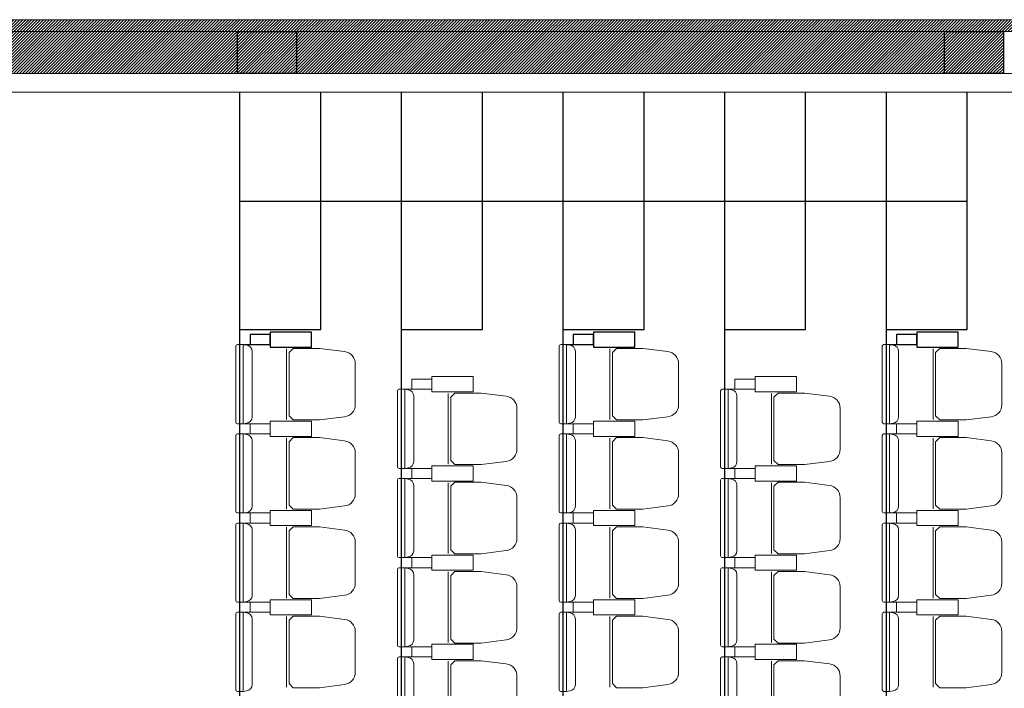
# Model space of a CAD drawing. Header units: inches. Extents: x 27484 to 71626, y -45113 to 39.
# Tile 190 of 256: x 34708 to 35293, y -24039 to -23642. Entities that reach past the tile are written whole.
import ezdxf

# ---------------------------------------------------------------- set-up
doc = ezdxf.new("R2010")
doc.units = ezdxf.units.IN
doc.header["$LTSCALE"] = 50
doc.header["$MEASUREMENT"] = 0
for name, color, linetype, lineweight in [('_meble', 3, 'Continuous', 5), ('A-SCIANY', 5, 'Continuous', 18), ('A-ść. istn.', 8, 'Continuous', 0), ('mat', 7, 'Continuous', 9)]:
    doc.layers.add(name, color=color, linetype=linetype, lineweight=lineweight)
doc.layers.add('A-rdzenie zelbetowe', color=6, linetype='Continuous')
doc.layers.add('A-WID-CIENKI', color=7, linetype='Continuous')
pattern_1 = [(45, (31560.1443, -34930.5661), (-0.88388348, 0.88388348), [])]

msp = doc.modelspace()

# ---------------------------------------------------------------- hatches: boundary and pattern name
at = {"layer": 'A-ść. istn.', "ltscale": 0.1}
h = msp.add_hatch(dxfattribs=at)
h.set_pattern_fill('ANSI31', color=256, scale=10)
h.set_pattern_definition(pattern_1)
h.paths.add_polyline_path([(35497.48246, -23648.96968), (35497.48246, -23641.96968), (34554.98246, -23641.96968), (34554.98246, -23648.96968)])
h = msp.add_hatch(dxfattribs=at)
h.set_pattern_fill('ANSI31', color=256, scale=10)
h.set_pattern_definition(pattern_1)
h.paths.add_polyline_path([(34417.48246, -23648.96968), (34452.48246, -23648.96968), (34452.48246, -23673.96968), (34417.48246, -23673.96968)])
h.paths.add_polyline_path([(34837.48246, -23648.96968), (34872.48246, -23648.96968), (34872.48246, -23673.96968), (34837.48246, -23673.96968)])
h.paths.add_polyline_path([(35257.48246, -23648.96968), (35292.48246, -23648.96968), (35292.48246, -23673.96968), (35257.48246, -23673.96968)])
h = msp.add_hatch(dxfattribs=at)
h.set_pattern_fill('ANSI31', color=256, scale=10)
h.set_pattern_definition(pattern_1)
h.paths.add_polyline_path([(35257.48246, -23648.96968), (34872.48246, -23648.96968), (34872.48246, -23661.46968), (35257.48246, -23661.46968)])
h.paths.add_polyline_path([(35257.48246, -23661.46968), (34872.48246, -23661.46968), (34872.48246, -23673.96968), (35257.48246, -23673.96968)])
h.paths.add_polyline_path([(34837.48246, -23661.46968), (34811.69759, -23661.46968), (34811.69759, -23673.96968), (34837.48246, -23673.96968)])
h.paths.add_polyline_path([(34837.48246, -23648.96968), (34811.69759, -23648.96968), (34811.69759, -23661.46968), (34837.48246, -23661.46968)])
h.paths.add_polyline_path([(34811.69759, -23648.96968), (34554.98246, -23648.96968), (34554.98246, -23661.46968), (34811.69759, -23661.46968)])
h.paths.add_polyline_path([(34811.69759, -23661.46968), (34554.98246, -23661.46968), (34554.98246, -23673.96968), (34811.69759, -23673.96968)])
h.paths.add_polyline_path([(34554.98246, -23661.46968), (34513.92488, -23661.46968), (34513.76819, -23673.96968), (34554.98246, -23673.96968)])
h.paths.add_polyline_path([(34554.98246, -23648.96968), (34514.08157, -23648.96968), (34513.92488, -23661.46968), (34554.98246, -23661.46968)])
h.paths.add_polyline_path([(34514.08157, -23648.96968), (34452.48246, -23648.96968), (34452.48246, -23661.46968), (34513.92488, -23661.46968)])
h.paths.add_polyline_path([(34513.92488, -23661.46968), (34452.48246, -23661.46968), (34452.48246, -23673.96968), (34513.76819, -23673.96968)])

# ---------------------------------------------------------------- linework, layer by layer
at = {"color": 3}
for p, q in [((34840.88277, -23834.96968), (34844.98277, -23834.96968)), ((35032.88277, -23834.96968), (35036.98277, -23834.96968)), ((35224.88277, -23834.96968), (35228.98277, -23834.96968))]:
    msp.add_line(p, q, dxfattribs=at)
for points in [[(34856.98277, -23831.96968), (34856.98277, -23828.96968), (34844.98277, -23828.96968), (34844.98277, -23834.96968), (34856.98277, -23834.96968), (34856.98277, -23831.96968)], [(35048.98277, -23831.96968), (35048.98277, -23828.96968), (35036.98277, -23828.96968), (35036.98277, -23834.96968), (35048.98277, -23834.96968), (35048.98277, -23831.96968)], [(35240.98277, -23831.96968), (35240.98277, -23828.96968), (35228.98277, -23828.96968), (35228.98277, -23834.96968), (35240.98277, -23834.96968), (35240.98277, -23831.96968)]]:
    msp.add_lwpolyline(points, dxfattribs=at)
for points in [[(34869.23277, -23836.46968), (34881.48277, -23836.46968), (34881.48277, -23827.46968), (34856.98277, -23827.46968), (34856.98277, -23836.46968)], [(35061.23277, -23836.46968), (35073.48277, -23836.46968), (35073.48277, -23827.46968), (35048.98277, -23827.46968), (35048.98277, -23836.46968)], [(35253.23277, -23836.46968), (35265.48277, -23836.46968), (35265.48277, -23827.46968), (35240.98277, -23827.46968), (35240.98277, -23836.46968)]]:
    msp.add_lwpolyline(points, close=True, dxfattribs=at)
at = {"layer": '_meble', "color": 3}
for p, q in [((34866.68277, -23837.46968), (34866.68277, -23879.46968)), ((35058.68277, -23837.46968), (35058.68277, -23879.46968)), ((35250.68277, -23837.46968), (35250.68277, -23879.46968)), ((34936.88277, -23861.46968), (34940.98277, -23861.46968)), ((35128.88277, -23861.46968), (35132.98277, -23861.46968)), ((34962.68277, -23863.96968), (34962.68277, -23905.96968)), ((35154.68277, -23863.96968), (35154.68277, -23905.96968)), ((34840.88277, -23881.96968), (34844.98277, -23881.96968)), ((35032.88277, -23881.96968), (35036.98277, -23881.96968)), ((35224.88277, -23881.96968), (35228.98277, -23881.96968)), ((34840.88277, -23887.96968), (34844.98277, -23887.96968)), ((34866.68277, -23890.46968), (34866.68277, -23932.46968)), ((35032.88277, -23887.96968), (35036.98277, -23887.96968)), ((35058.68277, -23890.46968), (35058.68277, -23932.46968)), ((35224.88277, -23887.96968), (35228.98277, -23887.96968)), ((35250.68277, -23890.46968), (35250.68277, -23932.46968)), ((34936.88277, -23908.46968), (34940.98277, -23908.46968)), ((35128.88277, -23908.46968), (35132.98277, -23908.46968)), ((34936.88277, -23914.46968), (34940.98277, -23914.46968)), ((34962.68277, -23916.96968), (34962.68277, -23958.96968)), ((35128.88277, -23914.46968), (35132.98277, -23914.46968)), ((35154.68277, -23916.96968), (35154.68277, -23958.96968)), ((34840.88277, -23934.96968), (34844.98277, -23934.96968)), ((35032.88277, -23934.96968), (35036.98277, -23934.96968)), ((35224.88277, -23934.96968), (35228.98277, -23934.96968)), ((34840.88277, -23940.96968), (34844.98277, -23940.96968)), ((35032.88277, -23940.96968), (35036.98277, -23940.96968)), ((35224.88277, -23940.96968), (35228.98277, -23940.96968)), ((34866.68277, -23943.46968), (34866.68277, -23985.46968)), ((35058.68277, -23943.46968), (35058.68277, -23985.46968)), ((35250.68277, -23943.46968), (35250.68277, -23985.46968)), ((34936.88277, -23961.46968), (34940.98277, -23961.46968)), ((35128.88277, -23961.46968), (35132.98277, -23961.46968)), ((34936.88277, -23967.46968), (34940.98277, -23967.46968)), ((34962.68277, -23969.96968), (34962.68277, -24011.96968)), ((35128.88277, -23967.46968), (35132.98277, -23967.46968)), ((35154.68277, -23969.96968), (35154.68277, -24011.96968)), ((34840.88277, -23987.96968), (34844.98277, -23987.96968)), ((35032.88277, -23987.96968), (35036.98277, -23987.96968)), ((35224.88277, -23987.96968), (35228.98277, -23987.96968)), ((34840.88277, -23993.96968), (34844.98277, -23993.96968)), ((35032.88277, -23993.96968), (35036.98277, -23993.96968)), ((35224.88277, -23993.96968), (35228.98277, -23993.96968)), ((34866.68277, -23996.46968), (34866.68277, -24038.46968)), ((35058.68277, -23996.46968), (35058.68277, -24038.46968)), ((35250.68277, -23996.46968), (35250.68277, -24038.46968)), ((34936.88277, -24014.46968), (34940.98277, -24014.46968)), ((35128.88277, -24014.46968), (35132.98277, -24014.46968)), ((34936.88277, -24020.46968), (34940.98277, -24020.46968)), ((34962.68277, -24022.96968), (34962.68277, -24064.96968)), ((35128.88277, -24020.46968), (35132.98277, -24020.46968)), ((35154.68277, -24022.96968), (35154.68277, -24064.96968))]:
    msp.add_line(p, q, dxfattribs=at)
for points in [[(34840.88277, -23834.96968), (34840.88277, -23858.46968), (34840.88277, -23881.96968), (34837.48277, -23881.96968, -0.414213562), (34836.48277, -23880.96968), (34836.48277, -23858.46968), (34836.48277, -23835.96968, -0.414213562), (34837.48277, -23834.96968)], [(34907.48277, -23858.46968), (34907.48277, -23846.32264, 0.386311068), (34901.16467, -23839.13342), (34886.30392, -23837.21968), (34870.62998, -23837.21968), (34868.18277, -23839.61432), (34868.18277, -23858.46968), (34868.18277, -23877.32504), (34870.62998, -23879.71968), (34886.30392, -23879.71968), (34901.16467, -23877.80594, 0.386311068), (34907.48277, -23870.61672)], [(35032.88277, -23834.96968), (35032.88277, -23858.46968), (35032.88277, -23881.96968), (35029.48277, -23881.96968, -0.414213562), (35028.48277, -23880.96968), (35028.48277, -23858.46968), (35028.48277, -23835.96968, -0.414213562), (35029.48277, -23834.96968)], [(35099.48277, -23858.46968), (35099.48277, -23846.32264, 0.386311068), (35093.16467, -23839.13342), (35078.30392, -23837.21968), (35062.62998, -23837.21968), (35060.18277, -23839.61432), (35060.18277, -23858.46968), (35060.18277, -23877.32504), (35062.62998, -23879.71968), (35078.30392, -23879.71968), (35093.16467, -23877.80594, 0.386311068), (35099.48277, -23870.61672)], [(35224.88277, -23834.96968), (35224.88277, -23858.46968), (35224.88277, -23881.96968), (35221.48277, -23881.96968, -0.414213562), (35220.48277, -23880.96968), (35220.48277, -23858.46968), (35220.48277, -23835.96968, -0.414213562), (35221.48277, -23834.96968)], [(35291.48277, -23858.46968), (35291.48277, -23846.32264, 0.386311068), (35285.16467, -23839.13342), (35270.30392, -23837.21968), (35254.62998, -23837.21968), (35252.18277, -23839.61432), (35252.18277, -23858.46968), (35252.18277, -23877.32504), (35254.62998, -23879.71968), (35270.30392, -23879.71968), (35285.16467, -23877.80594, 0.386311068), (35291.48277, -23870.61672)], [(34936.88277, -23861.46968), (34936.88277, -23884.96968), (34936.88277, -23908.46968), (34933.48277, -23908.46968, -0.414213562), (34932.48277, -23907.46968), (34932.48277, -23884.96968), (34932.48277, -23862.46968, -0.414213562), (34933.48277, -23861.46968)], [(35128.88277, -23861.46968), (35128.88277, -23884.96968), (35128.88277, -23908.46968), (35125.48277, -23908.46968, -0.414213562), (35124.48277, -23907.46968), (35124.48277, -23884.96968), (35124.48277, -23862.46968, -0.414213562), (35125.48277, -23861.46968)], [(35003.48277, -23884.96968), (35003.48277, -23872.82264, 0.386311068), (34997.16467, -23865.63342), (34982.30392, -23863.71968), (34966.62998, -23863.71968), (34964.18277, -23866.11432), (34964.18277, -23884.96968), (34964.18277, -23903.82504), (34966.62998, -23906.21968), (34982.30392, -23906.21968), (34997.16467, -23904.30594, 0.386311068), (35003.48277, -23897.11672)], [(35195.48277, -23884.96968), (35195.48277, -23872.82264, 0.386311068), (35189.16467, -23865.63342), (35174.30392, -23863.71968), (35158.62998, -23863.71968), (35156.18277, -23866.11432), (35156.18277, -23884.96968), (35156.18277, -23903.82504), (35158.62998, -23906.21968), (35174.30392, -23906.21968), (35189.16467, -23904.30594, 0.386311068), (35195.48277, -23897.11672)], [(34840.88277, -23887.96968), (34840.88277, -23911.46968), (34840.88277, -23934.96968), (34837.48277, -23934.96968, -0.414213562), (34836.48277, -23933.96968), (34836.48277, -23911.46968), (34836.48277, -23888.96968, -0.414213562), (34837.48277, -23887.96968)], [(34907.48277, -23911.46968), (34907.48277, -23899.32264, 0.386311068), (34901.16467, -23892.13342), (34886.30392, -23890.21968), (34870.62998, -23890.21968), (34868.18277, -23892.61432), (34868.18277, -23911.46968), (34868.18277, -23930.32504), (34870.62998, -23932.71968), (34886.30392, -23932.71968), (34901.16467, -23930.80594, 0.386311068), (34907.48277, -23923.61672)], [(35032.88277, -23887.96968), (35032.88277, -23911.46968), (35032.88277, -23934.96968), (35029.48277, -23934.96968, -0.414213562), (35028.48277, -23933.96968), (35028.48277, -23911.46968), (35028.48277, -23888.96968, -0.414213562), (35029.48277, -23887.96968)], [(35099.48277, -23911.46968), (35099.48277, -23899.32264, 0.386311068), (35093.16467, -23892.13342), (35078.30392, -23890.21968), (35062.62998, -23890.21968), (35060.18277, -23892.61432), (35060.18277, -23911.46968), (35060.18277, -23930.32504), (35062.62998, -23932.71968), (35078.30392, -23932.71968), (35093.16467, -23930.80594, 0.386311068), (35099.48277, -23923.61672)], [(35224.88277, -23887.96968), (35224.88277, -23911.46968), (35224.88277, -23934.96968), (35221.48277, -23934.96968, -0.414213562), (35220.48277, -23933.96968), (35220.48277, -23911.46968), (35220.48277, -23888.96968, -0.414213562), (35221.48277, -23887.96968)], [(35291.48277, -23911.46968), (35291.48277, -23899.32264, 0.386311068), (35285.16467, -23892.13342), (35270.30392, -23890.21968), (35254.62998, -23890.21968), (35252.18277, -23892.61432), (35252.18277, -23911.46968), (35252.18277, -23930.32504), (35254.62998, -23932.71968), (35270.30392, -23932.71968), (35285.16467, -23930.80594, 0.386311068), (35291.48277, -23923.61672)], [(34936.88277, -23914.46968), (34936.88277, -23937.96968), (34936.88277, -23961.46968), (34933.48277, -23961.46968, -0.414213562), (34932.48277, -23960.46968), (34932.48277, -23937.96968), (34932.48277, -23915.46968, -0.414213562), (34933.48277, -23914.46968)], [(35003.48277, -23937.96968), (35003.48277, -23925.82264, 0.386311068), (34997.16467, -23918.63342), (34982.30392, -23916.71968), (34966.62998, -23916.71968), (34964.18277, -23919.11432), (34964.18277, -23937.96968), (34964.18277, -23956.82504), (34966.62998, -23959.21968), (34982.30392, -23959.21968), (34997.16467, -23957.30594, 0.386311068), (35003.48277, -23950.11672)], [(35128.88277, -23914.46968), (35128.88277, -23937.96968), (35128.88277, -23961.46968), (35125.48277, -23961.46968, -0.414213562), (35124.48277, -23960.46968), (35124.48277, -23937.96968), (35124.48277, -23915.46968, -0.414213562), (35125.48277, -23914.46968)], [(35195.48277, -23937.96968), (35195.48277, -23925.82264, 0.386311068), (35189.16467, -23918.63342), (35174.30392, -23916.71968), (35158.62998, -23916.71968), (35156.18277, -23919.11432), (35156.18277, -23937.96968), (35156.18277, -23956.82504), (35158.62998, -23959.21968), (35174.30392, -23959.21968), (35189.16467, -23957.30594, 0.386311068), (35195.48277, -23950.11672)], [(34840.88277, -23940.96968), (34840.88277, -23964.46968), (34840.88277, -23987.96968), (34837.48277, -23987.96968, -0.414213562), (34836.48277, -23986.96968), (34836.48277, -23964.46968), (34836.48277, -23941.96968, -0.414213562), (34837.48277, -23940.96968)], [(34907.48277, -23964.46968), (34907.48277, -23952.32264, 0.386311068), (34901.16467, -23945.13342), (34886.30392, -23943.21968), (34870.62998, -23943.21968), (34868.18277, -23945.61432), (34868.18277, -23964.46968), (34868.18277, -23983.32504), (34870.62998, -23985.71968), (34886.30392, -23985.71968), (34901.16467, -23983.80594, 0.386311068), (34907.48277, -23976.61672)], [(35032.88277, -23940.96968), (35032.88277, -23964.46968), (35032.88277, -23987.96968), (35029.48277, -23987.96968, -0.414213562), (35028.48277, -23986.96968), (35028.48277, -23964.46968), (35028.48277, -23941.96968, -0.414213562), (35029.48277, -23940.96968)], [(35099.48277, -23964.46968), (35099.48277, -23952.32264, 0.386311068), (35093.16467, -23945.13342), (35078.30392, -23943.21968), (35062.62998, -23943.21968), (35060.18277, -23945.61432), (35060.18277, -23964.46968), (35060.18277, -23983.32504), (35062.62998, -23985.71968), (35078.30392, -23985.71968), (35093.16467, -23983.80594, 0.386311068), (35099.48277, -23976.61672)], [(35224.88277, -23940.96968), (35224.88277, -23964.46968), (35224.88277, -23987.96968), (35221.48277, -23987.96968, -0.414213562), (35220.48277, -23986.96968), (35220.48277, -23964.46968), (35220.48277, -23941.96968, -0.414213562), (35221.48277, -23940.96968)], [(35291.48277, -23964.46968), (35291.48277, -23952.32264, 0.386311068), (35285.16467, -23945.13342), (35270.30392, -23943.21968), (35254.62998, -23943.21968), (35252.18277, -23945.61432), (35252.18277, -23964.46968), (35252.18277, -23983.32504), (35254.62998, -23985.71968), (35270.30392, -23985.71968), (35285.16467, -23983.80594, 0.386311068), (35291.48277, -23976.61672)], [(34936.88277, -23967.46968), (34936.88277, -23990.96968), (34936.88277, -24014.46968), (34933.48277, -24014.46968, -0.414213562), (34932.48277, -24013.46968), (34932.48277, -23990.96968), (34932.48277, -23968.46968, -0.414213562), (34933.48277, -23967.46968)], [(35003.48277, -23990.96968), (35003.48277, -23978.82264, 0.386311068), (34997.16467, -23971.63342), (34982.30392, -23969.71968), (34966.62998, -23969.71968), (34964.18277, -23972.11432), (34964.18277, -23990.96968), (34964.18277, -24009.82504), (34966.62998, -24012.21968), (34982.30392, -24012.21968), (34997.16467, -24010.30594, 0.386311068), (35003.48277, -24003.11672)], [(35128.88277, -23967.46968), (35128.88277, -23990.96968), (35128.88277, -24014.46968), (35125.48277, -24014.46968, -0.414213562), (35124.48277, -24013.46968), (35124.48277, -23990.96968), (35124.48277, -23968.46968, -0.414213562), (35125.48277, -23967.46968)], [(35195.48277, -23990.96968), (35195.48277, -23978.82264, 0.386311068), (35189.16467, -23971.63342), (35174.30392, -23969.71968), (35158.62998, -23969.71968), (35156.18277, -23972.11432), (35156.18277, -23990.96968), (35156.18277, -24009.82504), (35158.62998, -24012.21968), (35174.30392, -24012.21968), (35189.16467, -24010.30594, 0.386311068), (35195.48277, -24003.11672)], [(34840.88277, -23993.96968), (34840.88277, -24017.46968), (34840.88277, -24040.96968), (34837.48277, -24040.96968, -0.414213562), (34836.48277, -24039.96968), (34836.48277, -24017.46968), (34836.48277, -23994.96968, -0.414213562), (34837.48277, -23993.96968)], [(35032.88277, -23993.96968), (35032.88277, -24017.46968), (35032.88277, -24040.96968), (35029.48277, -24040.96968, -0.414213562), (35028.48277, -24039.96968), (35028.48277, -24017.46968), (35028.48277, -23994.96968, -0.414213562), (35029.48277, -23993.96968)], [(35224.88277, -23993.96968), (35224.88277, -24017.46968), (35224.88277, -24040.96968), (35221.48277, -24040.96968, -0.414213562), (35220.48277, -24039.96968), (35220.48277, -24017.46968), (35220.48277, -23994.96968, -0.414213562), (35221.48277, -23993.96968)], [(34907.48277, -24017.46968), (34907.48277, -24005.32264, 0.386311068), (34901.16467, -23998.13342), (34886.30392, -23996.21968), (34870.62998, -23996.21968), (34868.18277, -23998.61432), (34868.18277, -24017.46968), (34868.18277, -24036.32504), (34870.62998, -24038.71968), (34886.30392, -24038.71968), (34901.16467, -24036.80594, 0.386311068), (34907.48277, -24029.61672)], [(35099.48277, -24017.46968), (35099.48277, -24005.32264, 0.386311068), (35093.16467, -23998.13342), (35078.30392, -23996.21968), (35062.62998, -23996.21968), (35060.18277, -23998.61432), (35060.18277, -24017.46968), (35060.18277, -24036.32504), (35062.62998, -24038.71968), (35078.30392, -24038.71968), (35093.16467, -24036.80594, 0.386311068), (35099.48277, -24029.61672)], [(35291.48277, -24017.46968), (35291.48277, -24005.32264, 0.386311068), (35285.16467, -23998.13342), (35270.30392, -23996.21968), (35254.62998, -23996.21968), (35252.18277, -23998.61432), (35252.18277, -24017.46968), (35252.18277, -24036.32504), (35254.62998, -24038.71968), (35270.30392, -24038.71968), (35285.16467, -24036.80594, 0.386311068), (35291.48277, -24029.61672)], [(34936.88277, -24020.46968), (34936.88277, -24043.96968), (34936.88277, -24067.46968), (34933.48277, -24067.46968, -0.414213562), (34932.48277, -24066.46968), (34932.48277, -24043.96968), (34932.48277, -24021.46968, -0.414213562), (34933.48277, -24020.46968)], [(35003.48277, -24043.96968), (35003.48277, -24031.82264, 0.386311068), (34997.16467, -24024.63342), (34982.30392, -24022.71968), (34966.62998, -24022.71968), (34964.18277, -24025.11432), (34964.18277, -24043.96968), (34964.18277, -24062.82504), (34966.62998, -24065.21968), (34982.30392, -24065.21968), (34997.16467, -24063.30594, 0.386311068), (35003.48277, -24056.11672)], [(35128.88277, -24020.46968), (35128.88277, -24043.96968), (35128.88277, -24067.46968), (35125.48277, -24067.46968, -0.414213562), (35124.48277, -24066.46968), (35124.48277, -24043.96968), (35124.48277, -24021.46968, -0.414213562), (35125.48277, -24020.46968)], [(35195.48277, -24043.96968), (35195.48277, -24031.82264, 0.386311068), (35189.16467, -24024.63342), (35174.30392, -24022.71968), (35158.62998, -24022.71968), (35156.18277, -24025.11432), (35156.18277, -24043.96968), (35156.18277, -24062.82504), (35158.62998, -24065.21968), (35174.30392, -24065.21968), (35189.16467, -24063.30594, 0.386311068), (35195.48277, -24056.11672)]]:
    msp.add_lwpolyline(points, format="xyb", close=True, dxfattribs=at)
for points in [[(34840.88277, -23834.96968), (34842.98075, -23835.3388, -0.377954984), (34846.18277, -23838.96968), (34846.18277, -23858.46968), (34846.18277, -23877.96968, -0.377954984), (34842.98075, -23881.60055), (34840.88277, -23881.96968)], [(35032.88277, -23834.96968), (35034.98075, -23835.3388, -0.377954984), (35038.18277, -23838.96968), (35038.18277, -23858.46968), (35038.18277, -23877.96968, -0.377954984), (35034.98075, -23881.60055), (35032.88277, -23881.96968)], [(35224.88277, -23834.96968), (35226.98075, -23835.3388, -0.377954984), (35230.18277, -23838.96968), (35230.18277, -23858.46968), (35230.18277, -23877.96968, -0.377954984), (35226.98075, -23881.60055), (35224.88277, -23881.96968)], [(34936.88277, -23861.46968), (34938.98075, -23861.8388, -0.377954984), (34942.18277, -23865.46968), (34942.18277, -23884.96968), (34942.18277, -23904.46968, -0.377954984), (34938.98075, -23908.10055), (34936.88277, -23908.46968)], [(35128.88277, -23861.46968), (35130.98075, -23861.8388, -0.377954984), (35134.18277, -23865.46968), (35134.18277, -23884.96968), (35134.18277, -23904.46968, -0.377954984), (35130.98075, -23908.10055), (35128.88277, -23908.46968)], [(34840.88277, -23887.96968), (34842.98075, -23888.3388, -0.377954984), (34846.18277, -23891.96968), (34846.18277, -23911.46968), (34846.18277, -23930.96968, -0.377954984), (34842.98075, -23934.60055), (34840.88277, -23934.96968)], [(35032.88277, -23887.96968), (35034.98075, -23888.3388, -0.377954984), (35038.18277, -23891.96968), (35038.18277, -23911.46968), (35038.18277, -23930.96968, -0.377954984), (35034.98075, -23934.60055), (35032.88277, -23934.96968)], [(35224.88277, -23887.96968), (35226.98075, -23888.3388, -0.377954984), (35230.18277, -23891.96968), (35230.18277, -23911.46968), (35230.18277, -23930.96968, -0.377954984), (35226.98075, -23934.60055), (35224.88277, -23934.96968)], [(34936.88277, -23914.46968), (34938.98075, -23914.8388, -0.377954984), (34942.18277, -23918.46968), (34942.18277, -23937.96968), (34942.18277, -23957.46968, -0.377954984), (34938.98075, -23961.10055), (34936.88277, -23961.46968)], [(35128.88277, -23914.46968), (35130.98075, -23914.8388, -0.377954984), (35134.18277, -23918.46968), (35134.18277, -23937.96968), (35134.18277, -23957.46968, -0.377954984), (35130.98075, -23961.10055), (35128.88277, -23961.46968)], [(34840.88277, -23940.96968), (34842.98075, -23941.3388, -0.377954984), (34846.18277, -23944.96968), (34846.18277, -23964.46968), (34846.18277, -23983.96968, -0.377954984), (34842.98075, -23987.60055), (34840.88277, -23987.96968)], [(35032.88277, -23940.96968), (35034.98075, -23941.3388, -0.377954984), (35038.18277, -23944.96968), (35038.18277, -23964.46968), (35038.18277, -23983.96968, -0.377954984), (35034.98075, -23987.60055), (35032.88277, -23987.96968)], [(35224.88277, -23940.96968), (35226.98075, -23941.3388, -0.377954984), (35230.18277, -23944.96968), (35230.18277, -23964.46968), (35230.18277, -23983.96968, -0.377954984), (35226.98075, -23987.60055), (35224.88277, -23987.96968)], [(34936.88277, -23967.46968), (34938.98075, -23967.8388, -0.377954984), (34942.18277, -23971.46968), (34942.18277, -23990.96968), (34942.18277, -24010.46968, -0.377954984), (34938.98075, -24014.10055), (34936.88277, -24014.46968)], [(35128.88277, -23967.46968), (35130.98075, -23967.8388, -0.377954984), (35134.18277, -23971.46968), (35134.18277, -23990.96968), (35134.18277, -24010.46968, -0.377954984), (35130.98075, -24014.10055), (35128.88277, -24014.46968)], [(34840.88277, -23993.96968), (34842.98075, -23994.3388, -0.377954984), (34846.18277, -23997.96968), (34846.18277, -24017.46968), (34846.18277, -24036.96968, -0.377954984), (34842.98075, -24040.60055), (34840.88277, -24040.96968)], [(35032.88277, -23993.96968), (35034.98075, -23994.3388, -0.377954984), (35038.18277, -23997.96968), (35038.18277, -24017.46968), (35038.18277, -24036.96968, -0.377954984), (35034.98075, -24040.60055), (35032.88277, -24040.96968)], [(35224.88277, -23993.96968), (35226.98075, -23994.3388, -0.377954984), (35230.18277, -23997.96968), (35230.18277, -24017.46968), (35230.18277, -24036.96968, -0.377954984), (35226.98075, -24040.60055), (35224.88277, -24040.96968)], [(34936.88277, -24020.46968), (34938.98075, -24020.8388, -0.377954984), (34942.18277, -24024.46968), (34942.18277, -24043.96968), (34942.18277, -24063.46968, -0.377954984), (34938.98075, -24067.10055), (34936.88277, -24067.46968)], [(35128.88277, -24020.46968), (35130.98075, -24020.8388, -0.377954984), (35134.18277, -24024.46968), (35134.18277, -24043.96968), (35134.18277, -24063.46968, -0.377954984), (35130.98075, -24067.10055), (35128.88277, -24067.46968)]]:
    msp.add_lwpolyline(points, format="xyb", dxfattribs=at)
for points in [[(34952.98277, -23858.46968), (34952.98277, -23855.46968), (34940.98277, -23855.46968), (34940.98277, -23861.46968), (34952.98277, -23861.46968), (34952.98277, -23858.46968)], [(35144.98277, -23858.46968), (35144.98277, -23855.46968), (35132.98277, -23855.46968), (35132.98277, -23861.46968), (35144.98277, -23861.46968), (35144.98277, -23858.46968)], [(34856.98277, -23884.96968), (34856.98277, -23881.96968), (34844.98277, -23881.96968), (34844.98277, -23887.96968), (34856.98277, -23887.96968), (34856.98277, -23884.96968)], [(34856.98277, -23884.96968), (34856.98277, -23887.96968), (34844.98277, -23887.96968), (34844.98277, -23881.96968), (34856.98277, -23881.96968), (34856.98277, -23884.96968)], [(35048.98277, -23884.96968), (35048.98277, -23881.96968), (35036.98277, -23881.96968), (35036.98277, -23887.96968), (35048.98277, -23887.96968), (35048.98277, -23884.96968)], [(35048.98277, -23884.96968), (35048.98277, -23887.96968), (35036.98277, -23887.96968), (35036.98277, -23881.96968), (35048.98277, -23881.96968), (35048.98277, -23884.96968)], [(35240.98277, -23884.96968), (35240.98277, -23881.96968), (35228.98277, -23881.96968), (35228.98277, -23887.96968), (35240.98277, -23887.96968), (35240.98277, -23884.96968)], [(35240.98277, -23884.96968), (35240.98277, -23887.96968), (35228.98277, -23887.96968), (35228.98277, -23881.96968), (35240.98277, -23881.96968), (35240.98277, -23884.96968)], [(34952.98277, -23911.46968), (34952.98277, -23908.46968), (34940.98277, -23908.46968), (34940.98277, -23914.46968), (34952.98277, -23914.46968), (34952.98277, -23911.46968)], [(34952.98277, -23911.46968), (34952.98277, -23914.46968), (34940.98277, -23914.46968), (34940.98277, -23908.46968), (34952.98277, -23908.46968), (34952.98277, -23911.46968)], [(35144.98277, -23911.46968), (35144.98277, -23908.46968), (35132.98277, -23908.46968), (35132.98277, -23914.46968), (35144.98277, -23914.46968), (35144.98277, -23911.46968)], [(35144.98277, -23911.46968), (35144.98277, -23914.46968), (35132.98277, -23914.46968), (35132.98277, -23908.46968), (35144.98277, -23908.46968), (35144.98277, -23911.46968)], [(34856.98277, -23937.96968), (34856.98277, -23934.96968), (34844.98277, -23934.96968), (34844.98277, -23940.96968), (34856.98277, -23940.96968), (34856.98277, -23937.96968)], [(34856.98277, -23937.96968), (34856.98277, -23940.96968), (34844.98277, -23940.96968), (34844.98277, -23934.96968), (34856.98277, -23934.96968), (34856.98277, -23937.96968)], [(35048.98277, -23937.96968), (35048.98277, -23934.96968), (35036.98277, -23934.96968), (35036.98277, -23940.96968), (35048.98277, -23940.96968), (35048.98277, -23937.96968)], [(35048.98277, -23937.96968), (35048.98277, -23940.96968), (35036.98277, -23940.96968), (35036.98277, -23934.96968), (35048.98277, -23934.96968), (35048.98277, -23937.96968)], [(35240.98277, -23937.96968), (35240.98277, -23934.96968), (35228.98277, -23934.96968), (35228.98277, -23940.96968), (35240.98277, -23940.96968), (35240.98277, -23937.96968)], [(35240.98277, -23937.96968), (35240.98277, -23940.96968), (35228.98277, -23940.96968), (35228.98277, -23934.96968), (35240.98277, -23934.96968), (35240.98277, -23937.96968)], [(34952.98277, -23964.46968), (34952.98277, -23961.46968), (34940.98277, -23961.46968), (34940.98277, -23967.46968), (34952.98277, -23967.46968), (34952.98277, -23964.46968)], [(34952.98277, -23964.46968), (34952.98277, -23967.46968), (34940.98277, -23967.46968), (34940.98277, -23961.46968), (34952.98277, -23961.46968), (34952.98277, -23964.46968)], [(35144.98277, -23964.46968), (35144.98277, -23961.46968), (35132.98277, -23961.46968), (35132.98277, -23967.46968), (35144.98277, -23967.46968), (35144.98277, -23964.46968)], [(35144.98277, -23964.46968), (35144.98277, -23967.46968), (35132.98277, -23967.46968), (35132.98277, -23961.46968), (35144.98277, -23961.46968), (35144.98277, -23964.46968)], [(34856.98277, -23990.96968), (34856.98277, -23993.96968), (34844.98277, -23993.96968), (34844.98277, -23987.96968), (34856.98277, -23987.96968), (34856.98277, -23990.96968)], [(34856.98277, -23990.96968), (34856.98277, -23987.96968), (34844.98277, -23987.96968), (34844.98277, -23993.96968), (34856.98277, -23993.96968), (34856.98277, -23990.96968)], [(35048.98277, -23990.96968), (35048.98277, -23993.96968), (35036.98277, -23993.96968), (35036.98277, -23987.96968), (35048.98277, -23987.96968), (35048.98277, -23990.96968)], [(35048.98277, -23990.96968), (35048.98277, -23987.96968), (35036.98277, -23987.96968), (35036.98277, -23993.96968), (35048.98277, -23993.96968), (35048.98277, -23990.96968)], [(35240.98277, -23990.96968), (35240.98277, -23993.96968), (35228.98277, -23993.96968), (35228.98277, -23987.96968), (35240.98277, -23987.96968), (35240.98277, -23990.96968)], [(35240.98277, -23990.96968), (35240.98277, -23987.96968), (35228.98277, -23987.96968), (35228.98277, -23993.96968), (35240.98277, -23993.96968), (35240.98277, -23990.96968)], [(34952.98277, -24017.46968), (34952.98277, -24020.46968), (34940.98277, -24020.46968), (34940.98277, -24014.46968), (34952.98277, -24014.46968), (34952.98277, -24017.46968)], [(34952.98277, -24017.46968), (34952.98277, -24014.46968), (34940.98277, -24014.46968), (34940.98277, -24020.46968), (34952.98277, -24020.46968), (34952.98277, -24017.46968)], [(35144.98277, -24017.46968), (35144.98277, -24020.46968), (35132.98277, -24020.46968), (35132.98277, -24014.46968), (35144.98277, -24014.46968), (35144.98277, -24017.46968)], [(35144.98277, -24017.46968), (35144.98277, -24014.46968), (35132.98277, -24014.46968), (35132.98277, -24020.46968), (35144.98277, -24020.46968), (35144.98277, -24017.46968)]]:
    msp.add_lwpolyline(points, dxfattribs=at)
for points in [[(34965.23277, -23862.96968), (34977.48277, -23862.96968), (34977.48277, -23853.96968), (34952.98277, -23853.96968), (34952.98277, -23862.96968)], [(35157.23277, -23862.96968), (35169.48277, -23862.96968), (35169.48277, -23853.96968), (35144.98277, -23853.96968), (35144.98277, -23862.96968)], [(34869.23277, -23889.46968), (34881.48277, -23889.46968), (34881.48277, -23880.46968), (34856.98277, -23880.46968), (34856.98277, -23889.46968)], [(34869.23277, -23880.46968), (34881.48277, -23880.46968), (34881.48277, -23889.46968), (34856.98277, -23889.46968), (34856.98277, -23880.46968)], [(35061.23277, -23889.46968), (35073.48277, -23889.46968), (35073.48277, -23880.46968), (35048.98277, -23880.46968), (35048.98277, -23889.46968)], [(35061.23277, -23880.46968), (35073.48277, -23880.46968), (35073.48277, -23889.46968), (35048.98277, -23889.46968), (35048.98277, -23880.46968)], [(35253.23277, -23889.46968), (35265.48277, -23889.46968), (35265.48277, -23880.46968), (35240.98277, -23880.46968), (35240.98277, -23889.46968)], [(35253.23277, -23880.46968), (35265.48277, -23880.46968), (35265.48277, -23889.46968), (35240.98277, -23889.46968), (35240.98277, -23880.46968)], [(34965.23277, -23915.96968), (34977.48277, -23915.96968), (34977.48277, -23906.96968), (34952.98277, -23906.96968), (34952.98277, -23915.96968)], [(34965.23277, -23906.96968), (34977.48277, -23906.96968), (34977.48277, -23915.96968), (34952.98277, -23915.96968), (34952.98277, -23906.96968)], [(35157.23277, -23915.96968), (35169.48277, -23915.96968), (35169.48277, -23906.96968), (35144.98277, -23906.96968), (35144.98277, -23915.96968)], [(35157.23277, -23906.96968), (35169.48277, -23906.96968), (35169.48277, -23915.96968), (35144.98277, -23915.96968), (35144.98277, -23906.96968)], [(34869.23277, -23942.46968), (34881.48277, -23942.46968), (34881.48277, -23933.46968), (34856.98277, -23933.46968), (34856.98277, -23942.46968)], [(34869.23277, -23933.46968), (34881.48277, -23933.46968), (34881.48277, -23942.46968), (34856.98277, -23942.46968), (34856.98277, -23933.46968)], [(35061.23277, -23942.46968), (35073.48277, -23942.46968), (35073.48277, -23933.46968), (35048.98277, -23933.46968), (35048.98277, -23942.46968)], [(35061.23277, -23933.46968), (35073.48277, -23933.46968), (35073.48277, -23942.46968), (35048.98277, -23942.46968), (35048.98277, -23933.46968)], [(35253.23277, -23942.46968), (35265.48277, -23942.46968), (35265.48277, -23933.46968), (35240.98277, -23933.46968), (35240.98277, -23942.46968)], [(35253.23277, -23933.46968), (35265.48277, -23933.46968), (35265.48277, -23942.46968), (35240.98277, -23942.46968), (35240.98277, -23933.46968)], [(34965.23277, -23968.96968), (34977.48277, -23968.96968), (34977.48277, -23959.96968), (34952.98277, -23959.96968), (34952.98277, -23968.96968)], [(34965.23277, -23959.96968), (34977.48277, -23959.96968), (34977.48277, -23968.96968), (34952.98277, -23968.96968), (34952.98277, -23959.96968)], [(35157.23277, -23968.96968), (35169.48277, -23968.96968), (35169.48277, -23959.96968), (35144.98277, -23959.96968), (35144.98277, -23968.96968)], [(35157.23277, -23959.96968), (35169.48277, -23959.96968), (35169.48277, -23968.96968), (35144.98277, -23968.96968), (35144.98277, -23959.96968)], [(34869.23277, -23986.46968), (34881.48277, -23986.46968), (34881.48277, -23995.46968), (34856.98277, -23995.46968), (34856.98277, -23986.46968)], [(34869.23277, -23995.46968), (34881.48277, -23995.46968), (34881.48277, -23986.46968), (34856.98277, -23986.46968), (34856.98277, -23995.46968)], [(35061.23277, -23986.46968), (35073.48277, -23986.46968), (35073.48277, -23995.46968), (35048.98277, -23995.46968), (35048.98277, -23986.46968)], [(35061.23277, -23995.46968), (35073.48277, -23995.46968), (35073.48277, -23986.46968), (35048.98277, -23986.46968), (35048.98277, -23995.46968)], [(35253.23277, -23986.46968), (35265.48277, -23986.46968), (35265.48277, -23995.46968), (35240.98277, -23995.46968), (35240.98277, -23986.46968)], [(35253.23277, -23995.46968), (35265.48277, -23995.46968), (35265.48277, -23986.46968), (35240.98277, -23986.46968), (35240.98277, -23995.46968)], [(34965.23277, -24012.96968), (34977.48277, -24012.96968), (34977.48277, -24021.96968), (34952.98277, -24021.96968), (34952.98277, -24012.96968)], [(34965.23277, -24021.96968), (34977.48277, -24021.96968), (34977.48277, -24012.96968), (34952.98277, -24012.96968), (34952.98277, -24021.96968)], [(35157.23277, -24012.96968), (35169.48277, -24012.96968), (35169.48277, -24021.96968), (35144.98277, -24021.96968), (35144.98277, -24012.96968)], [(35157.23277, -24021.96968), (35169.48277, -24021.96968), (35169.48277, -24012.96968), (35144.98277, -24012.96968), (35144.98277, -24021.96968)]]:
    msp.add_lwpolyline(points, close=True, dxfattribs=at)
at = {"layer": 'A-rdzenie zelbetowe', "ltscale": 0.1}
for points in [[(34837.48246, -23648.96968), (34872.48246, -23648.96968), (34872.48246, -23673.96968), (34837.48246, -23673.96968)], [(35257.48246, -23648.96968), (35292.48246, -23648.96968), (35292.48246, -23673.96968), (35257.48246, -23673.96968)]]:
    msp.add_lwpolyline(points, close=True, dxfattribs=at)
at = {"layer": 'A-SCIANY', "ltscale": 3}
for p, q in [((33820.48246, -23641.96968), (35497.48246, -23641.96968)), ((34652.37341, -23684.96968), (35791.48246, -23684.96968))]:
    msp.add_line(p, q, dxfattribs=at)
at = {"layer": 'A-WID-CIENKI'}
for p, q in [((34838.98277, -25144.96968), (34838.98277, -23684.96968)), ((34934.98277, -25144.96968), (34934.98277, -23684.96968)), ((35030.98277, -25144.96968), (35030.98277, -23684.96968)), ((35126.98277, -25144.96968), (35126.98277, -23684.96968)), ((35222.98277, -25144.96968), (35222.98277, -23684.96968)), ((35270.98277, -23825.96968), (35270.98277, -23684.96968)), ((35270.98277, -23749.96968), (34838.98277, -23749.96968))]:
    msp.add_line(p, q, dxfattribs=at)
at = {"layer": 'A-WID-CIENKI', "lineweight": -2}
for p, q in [((34886.98277, -23825.96968), (34886.98277, -23684.96968)), ((34982.98277, -23825.96968), (34982.98277, -23684.96968)), ((35078.98277, -23825.96968), (35078.98277, -23684.96968)), ((35174.98277, -23825.96968), (35174.98277, -23684.96968))]:
    msp.add_line(p, q, dxfattribs=at)
at = {"layer": 'A-WID-CIENKI'}
for points in [[(34838.98277, -23825.96968), (34886.98277, -23825.96968)], [(34934.98277, -23825.96968), (34982.98277, -23825.96968)], [(35030.98277, -23825.96968), (35078.98277, -23825.96968)], [(35126.98277, -23825.96968), (35174.98277, -23825.96968)], [(35222.98277, -23825.96968), (35270.98277, -23825.96968)]]:
    msp.add_lwpolyline(points, dxfattribs=at)
at = {"layer": 'mat'}
for p, q in [((33933.23756, -23648.96968), (35497.48246, -23648.96968)), ((34164.48246, -23673.96968), (35802.48246, -23673.96968))]:
    msp.add_line(p, q, dxfattribs=at)

doc.saveas('drawing.dxf')
